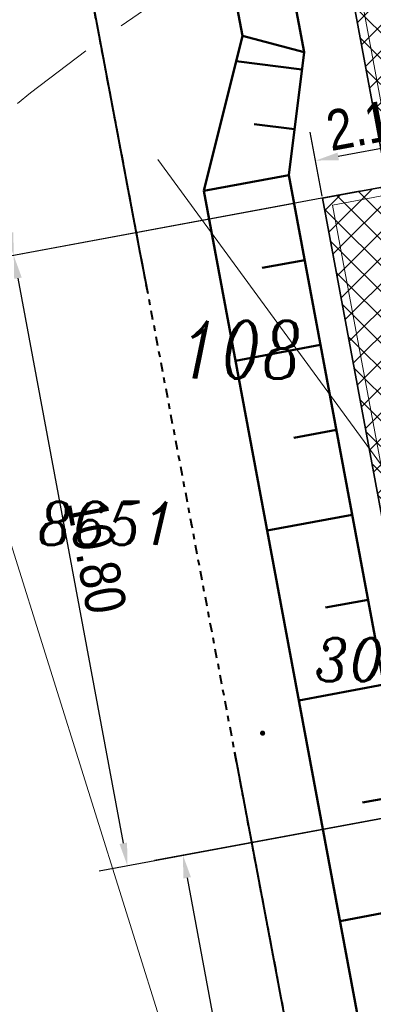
# Model space of a CAD drawing. Extents: x 779 to 3668, y -1329 to 9570.
# Tile 69 of 106: x 2178.47 to 2184.61, y -300.94 to -283.84. Entities that reach past the tile are written whole.
import ezdxf

# ---------------------------------------------------------------- set-up
doc = ezdxf.new("R2010")
doc.units = 0
for name, pattern in [('CIĄGłA', [0]), ('DASH', [0.75, 0.5, -0.25]), ('DGN Style 4', [0.3202, 0.16, -0.08, 0.0002, -0.08])]:
    doc.linetypes.add(name, pattern=pattern)
for name, color, linetype, lineweight in [('203-punkt graniczny-Atr103', 7, 'Continuous', 0), ('211-numer działki ewidencyjnej', 7, 'Continuous', 0), ('219-działka ewidencyjna', 7, 'Continuous', 0), ('_a_obiekty', 250, 'Continuous', 30), ('kanał technologiczny (linia)', 7, 'Continuous', 0), ('MPZP', 7, 'Continuous', 0), ('RTPW01', 253, 'Continuous', 0), ('Y_OZN_POZ', 251, 'Continuous', 5), ('zz-legenda', 7, 'Continuous', 13), ('zz-obrzeża', 44, 'Continuous', 35), ('zz-skarpy', 92, 'Continuous', 50), ('zz-wymiry', 7, 'Continuous', 18), ('zz-wypełnienie-chodniki', 142, 'Continuous', 5)]:
    doc.layers.add(name, color=color, linetype=linetype, lineweight=lineweight)
doc.styles.add('ARIAL', font='ARIALN.TTF')
doc.styles.get("Standard").update_dxf_attribs({"font": 'arial.ttf'})
doc.styles.add('Style-ITALIC_1250', font='ITALIC_1250.shx')
doc.dimstyles.new('z1do1', dxfattribs={"dimtxt": 0.7, "dimasz": 0.4, "dimexe": 0.5, "dimexo": 0.5, "dimgap": 0.1, "dimtad": 1, "dimrnd": 0.05, "dimzin": 0, "dimdsep": 46, "dimtxsty": 'ARIAL', "dimcen": 0.09, "dimazin": 0, "dimtfac": 1, "dimtofl": 0, "dimtmove": 0, "dimatfit": 3, "dimfxl": 1, "dimtolj": 1, "dimtzin": 0, "dimarcsym": 0})

# ---------------------------------------------------------------- blocks, each defined once
blk = doc.blocks.new('RTPW01')
at = {"layer": 'RTPW01', "linetype": 'Continuous', "lineweight": 13, "true_color": 0x939598}
h = blk.add_hatch(color=252, dxfattribs=at)
edge = h.paths.add_edge_path()
edge.add_arc((0, 0), 0.045, 0, 360)
blk = doc.blocks.new('PZT MDCP podkład')
at = {"layer": '219-działka ewidencyjna', "color": 8, "linetype": 'Continuous', "lineweight": 13, "flags": 128}
blk.add_lwpolyline([(2112.326406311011, 76.3064607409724), (2117.836406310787, 58.7064607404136)], dxfattribs=at)
at = {"layer": 'MPZP', "color": 8, "linetype": 'DGN Style 4', "lineweight": 40, "flags": 128}
blk.add_lwpolyline([(2134.413117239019, -13.93322830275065), (2127.576406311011, 9.996460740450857), (2122.802137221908, 37.89160620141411), (2105.950835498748, 127.0314606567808)], dxfattribs=at)
at = {"layer": 'RTPW01', "color": 8, "linetype": 'Continuous', "lineweight": 13}
blk.add_blockref('RTPW01', (2116.726406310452, 72.91846074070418), dxfattribs=at)
at = {"layer": '203-punkt graniczny-Atr103', "color": 8, "lineweight": 13, "insert": (2112.824836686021, 76.18678115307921), "char_height": 0.75, "attachment_point": 7, "line_spacing_factor": 0.6}
blk.add_mtext('\\FITALIC_1250;\\H1x;\\W0.9;8651', dxfattribs=at)
at = {"layer": '211-numer działki ewidencyjnej', "color": 8, "linetype": 'Continuous', "lineweight": 13, "insert": (2115.29640631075, 80.07646074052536), "char_height": 1, "attachment_point": 1, "line_spacing_factor": 0.6}
blk.add_mtext('\\FITALIC_1250;\\H1x;\\W0.79;108', dxfattribs=at)
at = {"layer": 'RTPW01', "color": 8, "linetype": 'Continuous', "lineweight": 13, "style": 'Style-ITALIC_1250', "width": 0.9}
blk.add_text('304.5', height=0.75, dxfattribs=at).set_placement((2117.626406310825, 73.8184607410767))
blk = doc.blocks.new('*D1421')
at = {"layer": 'Defpoints', "color": 0, "transparency": 16777216}
for p in [(2178.488596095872, -252.5452120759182), (2171.999900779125, -253.753847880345), (2184.85558625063, -286.7271046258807)]:
    blk.add_point(p, dxfattribs=at)
at = {"layer": 'zz-legenda', "color": 0, "lineweight": -2, "transparency": 16777216}
for p, q in [((2177.997050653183, -252.6367712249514), (2171.508355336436, -253.8454070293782)), ((2178.293643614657, -287.5425040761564), (2172.073148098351, -254.1470842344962)), ((2184.364040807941, -286.8186637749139), (2177.875345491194, -288.0272995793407))]:
    blk.add_line(p, q, dxfattribs=at)
at = {"layer": 'zz-legenda', "color": 0, "transparency": 16777216}
for points in [[(2172.13868749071, -254.1348763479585), (2172.007608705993, -254.159292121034), (2171.999900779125, -253.753847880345)], [(2178.359183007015, -287.5302961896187), (2178.228104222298, -287.5547119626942), (2178.366890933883, -287.9357404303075)]]:
    blk.add_solid(points, dxfattribs=at)
at = {"layer": 'zz-legenda', "color": 0, "transparency": 16777216, "insert": (2175.633062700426, -270.7610356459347), "char_height": 0.7, "attachment_point": 5, "rotation": 280.5514448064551, "style": 'ARIAL'}
blk.add_mtext('\\A1;34.75', dxfattribs=at)
blk = doc.blocks.new('*D1424')
at = {"layer": 'Defpoints', "color": 0, "transparency": 16777216}
for p in [(2183.72510546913, -286.9376762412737), (2185.698950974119, -297.5353023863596), (2180.340755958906, -298.5332852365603)]:
    blk.add_point(p, dxfattribs=at)
at = {"layer": 'zz-legenda', "color": 0, "lineweight": -2, "transparency": 16777216}
for p, q in [((2183.233558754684, -287.0292285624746), (2177.875363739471, -288.0272114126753)), ((2178.440152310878, -288.3288964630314), (2180.267514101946, -298.1400478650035)), ((2185.207404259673, -297.6268547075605), (2179.84920924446, -298.6248375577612))]:
    blk.add_line(p, q, dxfattribs=at)
at = {"layer": 'zz-legenda', "color": 0, "transparency": 16777216}
for points in [[(2178.505691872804, -288.3166894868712), (2178.374612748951, -288.3411034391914), (2178.366910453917, -287.9356590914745)], [(2180.333053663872, -298.1278408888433), (2180.201974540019, -298.1522548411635), (2180.340755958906, -298.5332852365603)]]:
    blk.add_solid(points, dxfattribs=at)
at = {"layer": 'zz-legenda', "color": 0, "transparency": 16777216, "insert": (2179.80350121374, -293.1507199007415), "char_height": 0.7, "attachment_point": 5, "rotation": 280.55064893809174, "style": 'ARIAL'}
blk.add_mtext('\\A1;10.80', dxfattribs=at)
blk = doc.blocks.new('*D1470')
at = {"layer": 'Defpoints', "color": 0, "transparency": 16777216}
for p in [(2187.812633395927, -297.1416020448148), (2191.13971402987, -305.8408683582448), (2182.970908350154, -307.3537842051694)]:
    blk.add_point(p, dxfattribs=at)
at = {"layer": 'zz-wymiry', "color": 0, "lineweight": -2, "transparency": 16777216}
for p, q in [((2187.320994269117, -297.2326568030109), (2180.811202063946, -298.4383125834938)), ((2181.375684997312, -298.7405691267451), (2182.898064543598, -306.960472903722)), ((2190.648074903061, -305.931923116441), (2182.479269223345, -307.4448389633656))]:
    blk.add_line(p, q, dxfattribs=at)
at = {"layer": 'zz-wymiry', "color": 0, "transparency": 16777216}
for points in [[(2181.441236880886, -298.7284284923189), (2181.310133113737, -298.7527097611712), (2181.302841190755, -298.3472578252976)], [(2182.963616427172, -306.9483322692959), (2182.832512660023, -306.9726135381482), (2182.970908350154, -307.3537842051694)]]:
    blk.add_solid(points, dxfattribs=at)
at = {"layer": 'zz-wymiry', "color": 0, "transparency": 16777216, "insert": (2182.586627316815, -302.7672239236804), "char_height": 0.7, "attachment_point": 5, "rotation": 280.4926573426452, "style": 'ARIAL'}
blk.add_mtext('\\A1;9.15', dxfattribs=at)
blk = doc.blocks.new('*D1496')
at = {"layer": 'Defpoints', "color": 0, "transparency": 16777216}
for p in [(2183.603691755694, -286.2861108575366), (2185.923678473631, -287.0004939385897), (2183.810091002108, -287.3941876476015)]:
    blk.add_point(p, dxfattribs=at)
at = {"layer": 'zz-legenda', "color": 0, "lineweight": -2, "transparency": 16777216}
for p, q in [((2185.832119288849, -286.5089485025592), (2185.625720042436, -285.4008717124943)), ((2183.718531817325, -286.902642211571), (2183.512132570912, -285.7945654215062)), ((2185.324042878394, -285.9656644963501), (2183.996928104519, -286.2128635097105))]:
    blk.add_line(p, q, dxfattribs=at)
at = {"layer": 'zz-legenda', "color": 0, "transparency": 16777216}
for points in [[(2185.31183498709, -285.9001251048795), (2185.336250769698, -286.0312038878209), (2185.717279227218, -285.8924171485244)], [(2183.984720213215, -286.1473241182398), (2184.009135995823, -286.2784029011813), (2183.603691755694, -286.2861108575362)]]:
    blk.add_solid(points, dxfattribs=at)
at = {"layer": 'zz-legenda', "color": 0, "transparency": 16777216, "insert": (2184.576726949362, -285.6395971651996), "char_height": 0.7, "attachment_point": 5, "rotation": 10.551448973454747, "style": 'ARIAL'}
blk.add_mtext('\\A1;2.15', dxfattribs=at)

msp = doc.modelspace()

# ---------------------------------------------------------------- hatches: boundary and pattern name
at = {"layer": 'zz-wypełnienie-chodniki'}
h = msp.add_hatch(dxfattribs=at)
h.set_pattern_fill('ANSI37', color=256, scale=0.1, style=0)
h.set_pattern_definition([(45, (0, 0), (-0.2245064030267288, 0.2245064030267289), []), (135, (0, 0), (-0.2245064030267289, -0.2245064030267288), [])])
edge = h.paths.add_edge_path()
edge.add_arc((2213.798152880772, -338.8711046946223), 2.632842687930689, 240.83171109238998, 270.2906532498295, ccw=False)
edge.add_arc((2214.307711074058, -338.3123928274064), 3.37347240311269, 200.4116660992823, 237.8982900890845, ccw=False)
edge.add_arc((2368.544108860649, -287.685559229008), 165.7037624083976, 197.7806309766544, 198.2175828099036, ccw=False)
edge.add_arc((2214.562165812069, -337.0583290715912), 4.000000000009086, 112.30075385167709, 197.8898825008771, ccw=False)
edge.add_line((2213.044292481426, -333.357510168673), (2216.905159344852, -332.0495769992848))
edge.add_arc((2211.040775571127, -315.8113433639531), 17.26473946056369, 289.8570159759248, 321.7647974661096)
edge.add_arc((2212.625452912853, -317.0850901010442), 15.23171446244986, 321.8391110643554, 367.1869803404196)
edge.add_line((2227.737494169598, -315.1794840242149), (2223.087990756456, -291.3849213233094))
edge.add_line((2223.087990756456, -291.3849213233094), (2221.237886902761, -285.3230589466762))
edge.add_line((2221.237886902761, -285.3230589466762), (2217.650174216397, -275.2927567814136))
edge.add_line((2217.650174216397, -275.2927567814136), (2210.523554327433, -257.2172198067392))
edge.add_line((2210.523554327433, -257.2172198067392), (2206.575240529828, -247.2029503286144))
edge.add_line((2206.575240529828, -247.2029503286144), (2206.241761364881, -246.3571335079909))
edge.add_arc((2201.589566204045, -248.1923033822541), 5.001076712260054, 21.52794352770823, 100.541275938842)
edge.add_line((2200.674650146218, -243.275627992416), (2200.541612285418, -243.3004086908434))
edge.add_line((2200.541612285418, -243.3004086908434), (2178.546908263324, -247.3973185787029))
edge.add_line((2178.546908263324, -247.3973185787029), (2187.812637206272, -297.1416013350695))
edge.add_line((2187.812637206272, -297.1416013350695), (2191.515679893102, -296.4518429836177))
edge.add_arc((2191.647852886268, -297.6476642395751), 1.203103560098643, -19.96193769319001, 96.30724697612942, ccw=False)
edge.add_arc((2192.308942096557, -297.8870733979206), 0.4999999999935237, 317.2270974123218, 339.9615464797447, ccw=False)
edge.add_arc((2197.626382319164, -302.8064078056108), 6.743964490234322, 137.2270973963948, 184.4631622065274)
edge.add_line((2190.902868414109, -303.3312104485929), (2191.261298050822, -305.6470830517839))
edge.add_line((2191.261298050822, -305.6470830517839), (2192.318950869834, -311.3577512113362))
edge.add_line((2192.318950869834, -311.3577512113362), (2193.162126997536, -315.9018189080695))
edge.add_line((2193.162126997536, -315.9018189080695), (2195.317900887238, -325.8369132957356))
edge.add_arc((2210.400793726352, -321.9094821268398), 15.58583882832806, 194.5951329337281, 204.2785181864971)
edge.add_arc((2203.597853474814, -324.8461195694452), 8.177987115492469, 205.1211640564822, 225.4637220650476)
edge.add_line((2197.862134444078, -330.675442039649), (2200.293390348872, -333.0918171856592))
edge.add_arc((2194.587794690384, -338.2653090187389), 7.70187247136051, 27.114490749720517, 42.19985456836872, ccw=False)
edge.add_line((2201.44321261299, -334.7550263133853), (2202.534785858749, -337.3047515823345))
edge.add_arc((2196.294933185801, -339.1341975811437), 6.502509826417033, -2.9609049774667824, 16.340470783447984, ccw=False)
edge.add_arc((2184.658865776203, -337.3537236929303), 18.25300297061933, 344.7003824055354, 353.34182273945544, ccw=False)
edge.add_line((2202.264967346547, -342.1700817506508), (2201.97496734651, -343.2200817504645))
edge.add_arc((2192.412753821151, -339.7061430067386), 10.18742818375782, 310.1754082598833, 339.82254230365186, ccw=False)
edge.add_line((2198.984967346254, -347.4900817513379), (2198.506741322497, -347.6819364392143))
edge.add_arc((2192.412753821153, -339.7061430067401), 10.03742818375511, 307.3820107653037, 339.7887873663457)
edge.add_arc((2172.677213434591, -334.532127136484), 30.40870538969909, 343.4897296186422, 347.8328201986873)
edge.add_arc((2184.653610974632, -337.3529042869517), 18.10831725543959, 348.5707290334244, 353.3645147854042)
edge.add_arc((2196.211605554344, -339.143093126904), 6.436124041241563, 357.3081371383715, 376.048817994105)
edge.add_line((2202.396891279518, -337.3637861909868), (2201.307357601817, -334.8188249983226))
edge.add_arc((2198.580633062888, -335.5044598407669), 2.811604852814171, 14.11440779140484, 55.20945348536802)
edge.add_line((2200.18487314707, -333.1954480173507), (2197.756660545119, -330.7820975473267))
edge.add_arc((2203.597853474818, -324.846119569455), 8.327987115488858, 205.1135589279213, 225.461118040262, ccw=False)
edge.add_arc((2210.400793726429, -321.9094821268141), 15.73583882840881, 194.5838918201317, 204.2825258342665, ccw=False)
edge.add_line((2195.171963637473, -325.8717236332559), (2193.015057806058, -315.9314125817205))
edge.add_line((2193.015057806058, -315.9314125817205), (2192.139354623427, -311.2391560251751))
edge.add_line((2192.139354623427, -311.2391560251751), (2189.468661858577, -311.7364003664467))
edge.add_line((2189.468661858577, -311.7364003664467), (2188.434282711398, -306.334377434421))
edge.add_line((2188.434282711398, -306.334377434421), (2191.142475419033, -305.8299800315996))
edge.add_line((2191.142475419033, -305.8299800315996), (2190.753769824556, -303.3485737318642))
edge.add_arc((2197.62638231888, -302.8064078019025), 6.893964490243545, 137.4766232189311, 184.5106019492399, ccw=False)
edge.add_arc((2192.177018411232, -297.8088940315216), 0.5000000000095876, 317.4766233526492, 342.9050172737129)
edge.add_arc((2191.651318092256, -297.6472178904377), 1.049999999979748, 342.9050174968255, 381.5320247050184)
edge.add_line((2192.628041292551, -297.2618456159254), (2185.88205571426, -298.5184068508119))
edge.add_line((2185.88205571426, -298.5184068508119), (2183.72506395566, -286.9376839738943))
edge.add_line((2183.72506395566, -286.9376839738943), (2184.855544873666, -286.7271130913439))
edge.add_line((2184.855544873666, -286.7271130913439), (2177.536339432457, -247.4331472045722))
edge.add_line((2177.536339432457, -247.4331472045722), (2178.519430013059, -247.2500290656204))
edge.add_line((2178.519430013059, -247.2500290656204), (2200.529099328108, -243.1501589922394))
edge.add_line((2200.529099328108, -243.1501589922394), (2200.64897745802, -243.1275829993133))
edge.add_arc((2201.589816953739, -248.191455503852), 5.150532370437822, 21.519896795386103, 100.52522516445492, ccw=False)
edge.add_line((2206.381306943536, -246.3021150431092), (2206.710303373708, -247.1365621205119))
edge.add_line((2206.710303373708, -247.1365621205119), (2210.670374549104, -257.180652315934))
edge.add_line((2210.670374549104, -257.180652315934), (2214.425768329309, -266.705627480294))
edge.add_line((2214.425768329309, -266.705627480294), (2215.039774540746, -266.463544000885))
edge.add_line((2215.039774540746, -266.463544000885), (2215.648720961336, -268.0077775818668))
edge.add_line((2215.648720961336, -268.0077775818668), (2215.034630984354, -268.2498940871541))
edge.add_line((2215.034630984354, -268.2498940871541), (2217.789719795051, -275.2377383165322))
edge.add_line((2217.789719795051, -275.2377383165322), (2221.381354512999, -285.2792765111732))
edge.add_line((2221.381354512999, -285.2792765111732), (2223.235207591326, -291.3561603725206))
edge.add_line((2223.235207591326, -291.3561603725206), (2227.886315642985, -315.1607178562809))
edge.add_arc((2212.625452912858, -317.0850901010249), 15.38171446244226, -38.161251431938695, 7.186980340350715, ccw=False)
edge.add_arc((2211.040775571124, -315.8113433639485), 17.41473946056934, 289.8520854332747, 321.76511738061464, ccw=False)
edge.add_line((2216.954700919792, -332.1911674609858), (2213.092420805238, -333.4995793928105))
edge.add_arc((2214.528808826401, -337.0426452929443), 3.823156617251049, 112.0680378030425, 198.2671306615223)
edge.add_line((2210.898318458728, -338.2410050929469), (2211.28663729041, -339.4366203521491))
edge.add_arc((2213.748107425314, -338.6216407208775), 2.592880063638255, 198.3194318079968, 219.5311920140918)
edge.add_arc((2213.798153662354, -338.8711088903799), 2.48284268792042, 214.3488660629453, 282.14863913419)
edge.add_line((2214.320664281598, -341.2983481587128), (2213.811508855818, -341.50391350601))

# ---------------------------------------------------------------- linework, layer by layer
msp.add_lwpolyline([(2178.734248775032, -387.119588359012, -0.03836283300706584), (2153.580263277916, -280.4365823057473, 2.343978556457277)], format="xyb")
at = {"layer": '_a_obiekty', "color": 251, "linetype": 'DASH', "lineweight": 5, "ltscale": 3, "true_color": 0x636466, "elevation": 2.493476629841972e-09}
msp.add_lwpolyline([(2167.885394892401, -314.0297880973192), (2168.395531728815, -316.7746862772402, 0.414213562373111), (2203.372089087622, -340.7880249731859), (2203.961988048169, -340.6783927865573, 0.4142135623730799), (2227.975326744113, -305.7018354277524), (2227.465189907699, -302.9569372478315, 0.414213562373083), (2192.488632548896, -278.9435985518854), (2191.898733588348, -279.0532307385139, 0.4142135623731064)], format="xyb", close=True, dxfattribs=at)
at = {"layer": 'MPZP', "color": 202, "linetype": 'DGN Style 4', "lineweight": 40, "ltscale": 50, "true_color": 0x8a2be2, "flags": 128}
msp.add_lwpolyline([(2200.371678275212, -383.0797707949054), (2193.534967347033, -359.1500817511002), (2193.104762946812, -356.6364793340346), (2192.745641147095, -354.5381990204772), (2192.059479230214, -350.5290855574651), (2190.677414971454, -342.4539471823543), (2189.379570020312, -334.8708861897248), (2188.760698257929, -331.2549362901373), (2187.434661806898, -324.2404813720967), (2186.914342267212, -321.4881000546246), (2185.884967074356, -316.0429210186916), (2185.165986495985, -312.2396644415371), (2184.596470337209, -309.2270433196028), (2183.437890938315, -303.0984011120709), (2182.810899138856, -299.7817458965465), (2181.652858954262, -293.6559560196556), (2180.562233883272, -287.8867779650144), (2179.674340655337, -283.1900088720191), (2178.868597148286, -278.9277945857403), (2178.089623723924, -274.8071884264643), (2177.234740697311, -270.2850363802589), (2175.347647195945, -260.3027072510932), (2173.577666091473, -250.9398781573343), (2171.61050156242, -240.4262092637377), (2170.809351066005, -235.8993980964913), (2167.877478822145, -219.3331822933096)], dxfattribs=at)
at = {"layer": 'Y_OZN_POZ', "const_width": 0.35}
msp.add_lwpolyline([(2179.243083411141, -386.9275184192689, -0.03836283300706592), (2154.07854878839, -280.1997714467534, -0.03836283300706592)], format="xyb", dxfattribs=at)
at = {"layer": 'zz-legenda'}
msp.add_lwpolyline([(2180.869053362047, -286.2686845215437), (2187.269270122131, -295.0247613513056)], dxfattribs=at)
at = {"layer": 'zz-obrzeża'}
msp.add_lwpolyline([(2177.505463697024, -252.7283381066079), (2178.488554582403, -252.5452198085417), (2184.855544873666, -286.7271130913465), (2183.725063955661, -286.937683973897), (2185.88205571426, -298.5184068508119), (2192.628041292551, -297.2618456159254)], dxfattribs=at)
at = {"layer": 'zz-skarpy'}
for p, q in [((2178.697130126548, -259.1259314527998), (2183.405601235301, -284.4038806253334)), ((2179.951265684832, -271.3198479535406), (2182.335013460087, -284.1172621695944)), ((2181.667325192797, -286.8123581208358), (2182.335013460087, -284.1172621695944)), ((2182.335013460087, -284.1172621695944), (2183.405601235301, -284.4038806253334)), ((2183.141964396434, -286.5376961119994), (2183.405601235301, -284.4038806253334)), ((2182.224894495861, -284.5617527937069), (2183.368636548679, -284.7030642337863)), ((2182.538719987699, -285.654803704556), (2183.240337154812, -285.7414897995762)), ((2181.667325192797, -286.8123581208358), (2183.141964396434, -286.5376961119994)), ((2183.416626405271, -288.0123353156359), (2182.679306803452, -288.1496663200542)), ((2183.691288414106, -289.4869745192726), (2182.21664921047, -289.7616365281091)), ((2183.965950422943, -290.9616137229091), (2183.228630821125, -291.0989447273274)), ((2184.240612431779, -292.4362529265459), (2182.765973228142, -292.7109149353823)), ((2184.515274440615, -293.9108921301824), (2183.777954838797, -294.0482231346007)), ((2184.789936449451, -295.3855313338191), (2183.315297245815, -295.6601933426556)), ((2185.153401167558, -297.2967128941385), (2184.41608156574, -297.4340438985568)), ((2185.502397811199, -299.2106815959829), (2184.029451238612, -299.4944312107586))]:
    msp.add_line(p, q, dxfattribs=at)
msp.add_lwpolyline([(2183.141964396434, -286.5376961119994), (2187.862831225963, -311.8836670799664), (2192.771471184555, -315.3683071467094), (2195.27496732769, -327.6316034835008), (2199.661442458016, -335.5119680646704), (2194.541340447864, -328.1661183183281), (2191.753859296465, -315.937990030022), (2186.391577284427, -312.1765043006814), (2181.667325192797, -286.8123581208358)], dxfattribs=at)
at = {"layer": 'zz-wypełnienie-chodniki'}
msp.add_lwpolyline([(2177.477995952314, -252.5808744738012), (2178.60855164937, -252.3702882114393), (2185.030486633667, -286.847114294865), (2183.899976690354, -287.0576760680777), (2186.002033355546, -298.3434788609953), (2192.560436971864, -297.1218581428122)], dxfattribs=at)

# ---------------------------------------------------------------- block references
at = {"layer": 'kanał technologiczny (linia)', "color": 18, "linetype": 'CIĄGłA', "lineweight": 5, "true_color": 0x000000}
msp.add_blockref('PZT MDCP podkład', (65.95856103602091, -369.1465424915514), dxfattribs=at)

# ---------------------------------------------------------------- dimensions: what is measured, and where the dimension line sits
at = {"layer": 'zz-legenda'}
for p1, p2, distance, picture, middle in [((2184.85558625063, -286.7271046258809), (2178.488596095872, -252.5452120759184), 6.600300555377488, '*D1421', (2175.633062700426, -270.7610356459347)), ((2183.72510546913, -286.9376762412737), (2185.698950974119, -297.5353023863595), -5.450341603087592, '*D1424', (2179.80350121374, -293.1507199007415))]:
    dim = msp.add_aligned_dim(p1=p1, p2=p2, distance=distance, dimstyle='z1do1', dxfattribs=at)
    dim.commit()
    dim.dimension.update_dxf_attribs({"geometry": picture, "text_midpoint": middle})
dim = msp.add_linear_dim(base=(2183.603691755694, -286.2861108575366), p1=(2185.923678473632, -287.0004939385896), p2=(2183.810091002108, -287.3941876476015), angle=10.55144897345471, dimstyle='z1do1', dxfattribs=at)
dim.commit()
dim.dimension.update_dxf_attribs({"geometry": '*D1496', "text_midpoint": (2184.576726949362, -285.6395971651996)})
at = {"layer": 'zz-wymiry'}
dim = msp.add_linear_dim(base=(2182.970908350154, -307.3537842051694), p1=(2187.812633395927, -297.1416020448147), p2=(2191.13971402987, -305.8408683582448), angle=280.4926573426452, dimstyle='z1do1', dxfattribs=at)
dim.commit()
dim.dimension.update_dxf_attribs({"geometry": '*D1470', "text_midpoint": (2182.586627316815, -302.7672239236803)})

doc.saveas('drawing.dxf')
